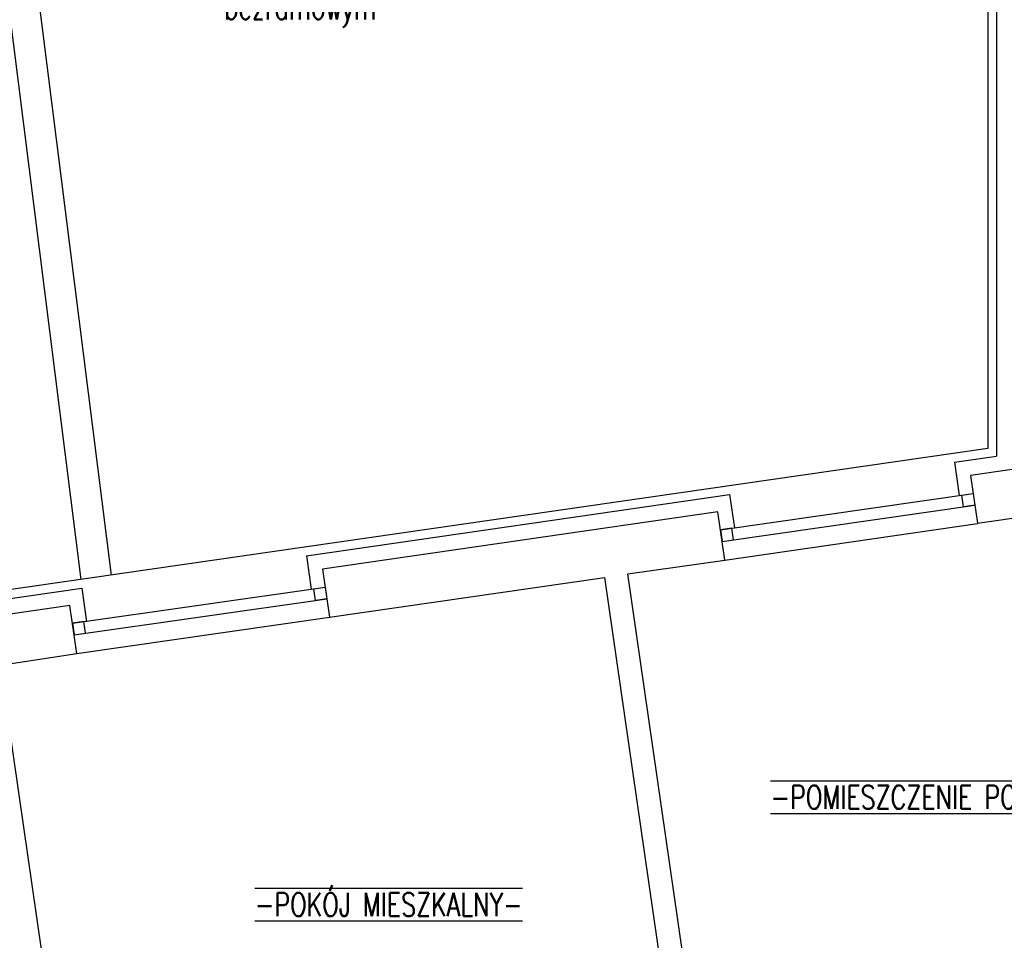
# Model space of a CAD drawing. Header units: millimetres. Extents: x -1147 to 4913, y -2332 to 921.
# Tile 9 of 119: x -551 to -45, y -749 to -275. Entities that reach past the tile are written whole.
import ezdxf
from ezdxf import colors
from ezdxf.entities.mleader import LeaderData, LeaderLine
from ezdxf.math import Vec2, Vec3

# ---------------------------------------------------------------- set-up
doc = ezdxf.new("R2010")
doc.units = ezdxf.units.MM
doc.header["$LTSCALE"] = 0.2
for name, color, linetype in [('A-ocieplenie', 6, 'Continuous'), ('A-okno', 1, 'Continuous'), ('A-opis', 7, 'Continuous'), ('A-widok', 41, 'Continuous'), ('A-ściany', 140, 'Continuous')]:
    doc.layers.add(name, color=color, linetype=linetype)
doc.styles.add('Arch-Dim', font='romans.shx', dxfattribs={"width": 0.75})

# ---------------------------------------------------------------- blocks, each defined once
blk = doc.blocks.new('_Dot')
at = {"color": 0, "linetype": 'ByBlock', "lineweight": -2}
blk.add_line((-0.5, 0), (-1, 0), dxfattribs=at)
at = {"color": 0, "linetype": 'ByBlock', "const_width": 0.5}
blk.add_lwpolyline([(-0.25, 0, 1), (0.25, 0, 1)], format="xyb", close=True, dxfattribs=at)

msp = doc.modelspace()

# ---------------------------------------------------------------- linework, layer by layer
at = {"layer": 'A-ocieplenie'}
for p, q in [((-49, -171.75), (-49, -499.648)), ((-70.667, -502.778), (-68.201, -519.968)), ((-186.269, -519.481), (-183.808, -536.553)), ((-403.9, -550.927), (-401.424, -568.094)), ((-519.493, -567.629), (-517.008, -584.795))]:
    msp.add_line(p, q, dxfattribs=at)
for points in [[(-70.667, -502.778), (-49, -499.648)], [(-403.9, -550.927), (-186.269, -519.481)], [(-825.44, -611.835), (-519.493, -567.629)]]:
    msp.add_lwpolyline(points, dxfattribs=at)
at = {"layer": 'A-okno'}
for p, q in [((-190.994, -537.584), (-60.98, -518.932)), ((-190.139, -543.522), (-60.125, -524.871)), ((-524.244, -585.634), (-394.217, -567.056)), ((-523.389, -591.572), (-393.361, -572.995))]:
    msp.add_line(p, q, dxfattribs=at)
at = {"layer": 'A-okno', "color": 3}
for points in [[(-60.98, -518.932), (-60.125, -524.871), (-66.063, -525.726), (-66.919, -519.787)], [(-190.994, -537.584), (-190.139, -543.522), (-184.2, -542.667), (-185.055, -536.728)], [(-394.217, -567.056), (-393.361, -572.995), (-399.3, -573.85), (-400.155, -567.911)], [(-524.244, -585.634), (-523.389, -591.572), (-517.45, -590.717), (-518.306, -584.778)]]:
    msp.add_lwpolyline(points, close=True, dxfattribs=at)
at = {"layer": 'A-widok'}
for p, q in [((-53.5, 11.997), (-53.5, -495.75)), ((-53.5, -495.75), (-823.965, -607.073)), ((-188.771, -553.168), (-58.755, -534.28)), ((-521.98, -601.216), (-392.001, -582.492))]:
    msp.add_line(p, q, dxfattribs=at)
at = {"layer": 'A-widok', "color": 14}
msp.add_lwpolyline([(-504.084, -560.854), (-549.117, -204.699), (-849.325, -247.985)], dxfattribs=at)
at = {"layer": 'A-widok'}
msp.add_lwpolyline([(-1045.518, -292.438), (-767.912, -509.029), (-562.949, -222.859), (-519.922, -563.142)], dxfattribs=at)
at = {"layer": 'A-ściany'}
for points in [[(-41, -506.573), (-62.332, -509.647), (-58.773, -534.156), (78.3, -514.491), (105.547, -701.632), (121.932, -699.449), (94.906, -511.59)], [(-830.071, -645.911), (-577.76, -609.498), (-568.076, -676.263), (-531.725, -927.737), (-547.515, -930.067), (-545.721, -943.128), (-535.823, -941.882), (-529.073, -987.58), (-506.769, -984.354), (-513.478, -938.655), (-386.044, -920.186), (-388.091, -906.922), (-515.281, -925.381), (-551.672, -673.909), (-561.316, -607.142), (-521.98, -601.216), (-525.554, -576.413), (-830.259, -620.619)]]:
    msp.add_lwpolyline(points, dxfattribs=at)
msp.add_lwpolyline([(-395.57, -557.759), (-392.001, -582.492), (-250.691, -562.035), (-205.226, -876.269), (-280.597, -887.347), (-278.233, -904.409), (125.312, -845.82), (127.063, -857.826), (144.316, -855.225), (137.727, -807.404), (120.007, -809.598), (122.898, -828.547), (-193.22, -874.513), (-238.684, -560.279), (-188.771, -553.168), (-192.308, -528.374)], close=True, dxfattribs=at)

# ---------------------------------------------------------------- texts
at = {"layer": 'A-opis', "color": 52, "char_height": 12, "width": 236.47772, "attachment_point": 5, "style": 'Arch-Dim'}
for s, insert in [('\\pxt4;{\\L\\O-POMIESZCZENIE POMOCNICZE-}', (-66.637, -675.066)), ('\\pxt4;{\\L\\O-POKÓJ MIESZKALNY-}', (-361.554, -730.31))]:
    msp.add_mtext(s, dxfattribs=dict(at, insert=insert))

# ---------------------------------------------------------------- leaders
at = {"layer": 'A-opis'}
ml = msp.add_multileader_mtext('Standard', dxfattribs=at)
ml.set_content('\\pxt4;projektowany szyb w konstrukcji żelbetowej REI120, fasada szklana  nieprzezierna w systemie bezramowym', color=256, style='Arch-Dim')
ml.set_leader_properties(color=30)
ml.set_arrow_properties(name='DOT')
ml.build(insert=Vec2(0, 0))
ml.multileader.update_dxf_attribs({"text_left_attachment_type": 6, "text_right_attachment_type": 6, "dogleg_length": 2, "arrow_head_size": 5})
ctx = ml.context
ctx.base_point, ctx.char_height, ctx.arrow_head_size, ctx.landing_gap_size, ctx.plane_origin, ctx.plane_x_axis, ctx.plane_y_axis = Vec3(-446.398, -199.033), 12, 5, 0.2, Vec3(1083.804, 4002.854), Vec3(-1, 0), Vec3(0, -1)
ctx.left_attachment, ctx.right_attachment = 6, 6
notes = []
notes.append((ctx, [(0, (1, 1, 0), (-273.088, -199.033), (-1, 0), 2, [(0, [(-247.5, -61.003), (-166.455, -83.406)], 0, [])])]))
ctx.mtext.insert, ctx.mtext.width = Vec3(-446.198, -183.073), 189.97323
for ctx, leaders in notes:
    for number, flags, end, landing, length, lines in leaders:
        leader = LeaderData()
        leader.index, (leader.has_last_leader_line, leader.has_dogleg_vector, leader.attachment_direction) = number, flags
        leader.last_leader_point, leader.dogleg_vector, leader.dogleg_length = Vec3(end), Vec3(landing), length
        for number, points, colour, breaks in lines:
            line = LeaderLine()
            line.index, line.vertices, line.color, line.breaks = number, Vec3.list(points), colors.encode_raw_color(colour), breaks
            leader.lines.append(line)
        ctx.leaders.append(leader)

doc.saveas('drawing.dxf')
